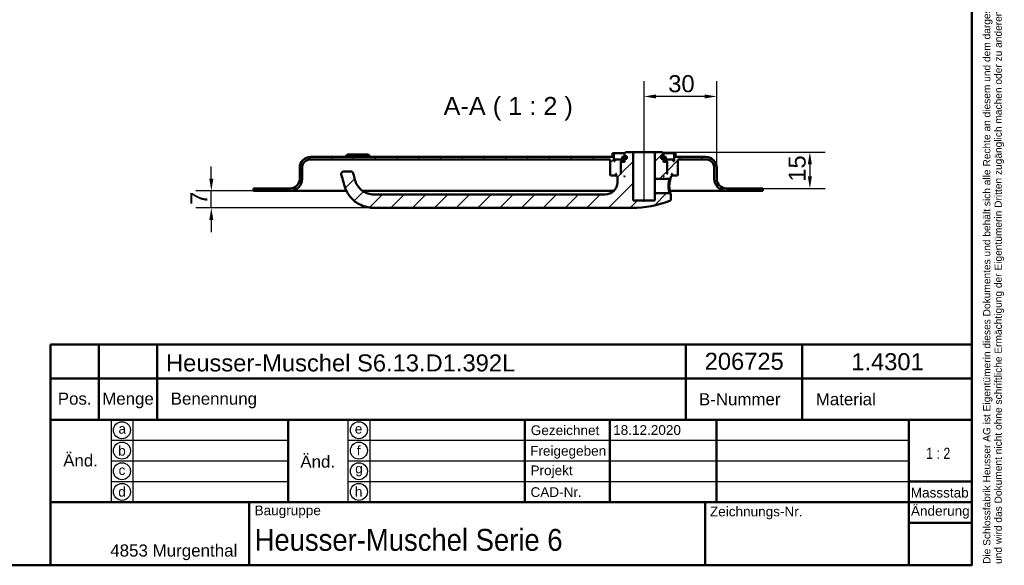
# Model space of a CAD drawing. Header units: millimetres. Extents: x 20 to 833, y 20 to 574.
# Tile 3 of 4: x 427 to 833, y 20 to 245. Entities that reach past the tile are written whole.
import ezdxf
from ezdxf.enums import TextEntityAlignment as Align

# ---------------------------------------------------------------- set-up
doc = ezdxf.new("R2010")
doc.units = ezdxf.units.MM
doc.header["$LTSCALE"] = 2
for name, color, linetype, lineweight in [('Bemaßungen(DIN)', 7, 'Continuous', 25), ('Mittellinie(DIN)', 7, 'Continuous', 25), ('Sichtbare Kanten(DIN)', 7, 'Continuous', 50), ('Skizziergeometrie(DIN)', 7, 'Continuous', 50), ('Skizzierlinie(DIN)', 7, 'Continuous', 25), ('Symbole(DIN)', 7, 'Continuous', 25)]:
    doc.layers.add(name, color=color, linetype=linetype, lineweight=lineweight)
doc.layers.add('Schraffur', color=179, linetype='Continuous', lineweight=9, true_color=0x1e1e47)
doc.styles.add('Aktuell-DIN', font='arial.ttf')
doc.styles.add('Aktuell-DINGroßer Text', font='arial.ttf')
doc.styles.add('STANDARD-DIN~0', font='arial.ttf')
doc.styles.add('Textstil10', font='arial.ttf')
doc.styles.add('Textstil41', font='arial.ttf', dxfattribs={"width": 0.8})
doc.styles.add('Textstil83', font='arial.ttf', dxfattribs={"width": 0.8})
doc.dimstyles.new('CAD-LAN', dxfattribs={"dimscale": 2, "dimtxt": 3.5, "dimasz": 2.5, "dimexe": 3.175, "dimexo": 0, "dimgap": 0.8, "dimtad": 1, "dimrnd": 1e-08, "dimtxsty": 'STANDARD-DIN~0', "dimcen": 0.09, "dimdle": 10, "dimclrd": 250, "dimclre": 250, "dimclrt": 250, "dimadec": 0, "dimazin": 2, "dimtfac": 1, "dimtmove": 0, "dimatfit": 3, "dimfxl": 1, "dimtolj": 1, "dimtzin": 0, "dimlwd": 25, "dimlwe": 25, "dimarcsym": 0})

# ---------------------------------------------------------------- blocks, each defined once
blk = doc.blocks.new('Ränder Standardrahmen')
at = {"layer": 'Skizziergeometrie(DIN)', "flags": 128}
blk.add_lwpolyline([(10, 10), (10, 287), (410, 287), (410, 10), (10, 10)], dxfattribs=at)
blk = doc.blocks.new('Schriftfelder Heusser')
at = {"layer": 'Skizziergeometrie(DIN)'}
for p, q in [((101, 229.92), (101, 236.92)), ((101, 236.92), (291, 236.92)), ((111, 229.92), (111, 236.92)), ((123, 229.92), (123, 236.92)), ((232, 229.92), (232, 236.92)), ((256, 229.92), (256, 236.92)), ((291, 236.92), (291, 229.92)), ((101, 191.42), (101, 229.92)), ((101, 229.92), (291, 229.92)), ((111, 229.92), (111, 221.42)), ((123, 229.92), (123, 221.42)), ((232, 229.92), (232, 221.42)), ((256, 229.92), (256, 221.42)), ((291, 229.92), (291, 191.42)), ((101, 221.42), (291, 221.42)), ((150, 221.42), (150, 204.42)), ((198.85, 221.42), (198.85, 204.42)), ((216.35, 221.42), (216.35, 204.42)), ((238.35, 221.42), (238.35, 204.42)), ((278, 221.42), (278, 191.42)), ((278, 208.67), (291, 208.67)), ((101, 204.42), (291, 204.42)), ((142, 204.42), (142, 191.42)), ((236, 204.42), (236, 191.42)), ((278, 200.17), (291, 200.17)), ((291, 191.42), (101, 191.42))]:
    blk.add_line(p, q, dxfattribs=at)
at = {"layer": 'Skizzierlinie(DIN)'}
for p, q in [((113.5, 221.42), (113.5, 204.42)), ((118, 221.42), (118, 204.42)), ((162.35, 221.42), (162.35, 204.42)), ((166.85, 221.42), (166.85, 204.42)), ((113.5, 217.17), (150, 217.17)), ((162.35, 217.17), (278, 217.17)), ((113.5, 212.92), (150, 212.92)), ((162.35, 212.92), (278, 212.92)), ((113.5, 208.67), (150, 208.67)), ((162.35, 208.67), (278, 208.67))]:
    blk.add_line(p, q, dxfattribs=at)
for centre in [(115.75, 219.25), (164.6, 219.25), (115.75, 215.04), (164.6, 215.04), (115.75, 210.79), (164.6, 210.79), (115.75, 206.54), (164.6, 206.54)]:
    blk.add_circle(centre, 1.75, dxfattribs=at)
at = {"layer": 'Symbole(DIN)', "color": 7, "insert": (293.33, 191.7), "char_height": 1.5, "width": 182.3003, "attachment_point": 1, "rotation": 90, "line_spacing_factor": 0.944221, "style": 'Aktuell-DIN'}
blk.add_mtext('\\fArial|b0|i0;\\H1.5000;Die Schlossfabrik Heusser AG ist Eigentümerin dieses Dokumentes und behält sich alle Rechte an diesem und dem dargestellten Gegenstand vor. Der Empfänger anerkennt diese Rechte\\Pund wird das Dokument nicht ohne schriftliche Ermächtigung der Eigentümerin Dritten zugänglich machen oder zu anderen Zwecken verwenden, zu dem es ihm übergeben worden ist.\\P ', dxfattribs=at)
at = {"layer": 'Symbole(DIN)', "color": 179, "true_color": 0x262659, "style": 'Aktuell-DIN'}
for s, insert, char_height, attachment_point in [('Pos.', (106, 227), 2.489, 2), ('Menge', (117, 227), 2.489, 2), ('Benennung', (125.81, 225.38), 2.489, 4), ('B-Nummer', (234.74, 225.62), 2.489, 4), ('Material', (265.02, 225.62), 2.489, 5), ('\\fArial|b0|i0;a', (115.81, 219.53), 2, 5), ('\\fArial|b0|i0;e', (164.54, 219.53), 2, 5), ('\\fArial|b0|i0;Gezeichnet', (200.05, 219.23), 2, 4), ('\\fArial|b0|i0;b', (115.75, 215), 2, 5), ('\\fArial|b0|i0;f', (164.55, 215.06), 2, 5), ('\\fArial|b0|i0;Freigegeben', (199.92, 216), 2, 1), ('\\fArial|b0|i0;c', (115.75, 211.01), 2, 5), ('\\fArial|b0|i0;g', (164.63, 211.05), 2, 5), ('\\fArial|b0|i0;Projekt', (200, 211.98), 2, 1), ('\\fArial|b0|i0;d', (115.76, 206.55), 2, 5), ('\\fArial|b0|i0;h', (164.55, 206.57), 2, 5), ('\\fArial|b0|i0;CAD-Nr.', (200, 207.5), 2, 1), ('\\fArial|b0|i0;\\H2.0000;Massstab', (284.39, 206.37), 2, 5), ('\\fArial|b0|i0;\\H2.0000;Baugruppe', (143.1, 203.73), 2, 1), ('\\fArial|b0|i0;Zeichnungs-Nr.', (237, 203.5), 2, 1), ('\\fArial|b0|i0;\\H2.5000;4853 Murgenthal', (113.33, 192.46), 2.5, 7)]:
    blk.add_mtext(s, dxfattribs=dict(at, insert=insert, char_height=char_height, attachment_point=attachment_point))
at = {"layer": 'Symbole(DIN)', "color": 179, "true_color": 0x262659, "attachment_point": 5, "style": 'Aktuell-DIN'}
for s, insert, char_height, width in [('Änd.', (107.21, 213), 2.489, 12.3494), ('Änd.', (156.12, 212.76), 2.489, 12.3494), ('\\fArial|b0|i0;Änderung', (284.51, 202.33), 2, 12.1143)]:
    blk.add_mtext(s, dxfattribs=dict(at, insert=insert, char_height=char_height, width=width))
at = {"layer": 'Symbole(DIN)', "color": 7, "insert": (143.1, 196.62), "char_height": 4.5, "width": 90.18, "attachment_point": 4, "style": 'Aktuell-DIN'}
blk.add_mtext('\\fArial|b0|i0;\\W0.90;\\H4.5000;Heusser-Muschel Serie 6', dxfattribs=at)
at = {"layer": 'Symbole(DIN)', "color": 179, "true_color": 0x262659, "style": 'Textstil10'}
blk.add_attdef('ERSTELLUNGSDATUM_001', (217.04, 218.29), '', height=2, dxfattribs=at)
at = {"layer": 'Symbole(DIN)', "color": 179, "true_color": 0x262659}
for tag, height, style, p in [('AUTOR', 2.49, 'Aktuell-DIN', (240.03, 219.26)), ('KONTROLLDATUM', 2, 'Textstil10', (217.42, 215.04)), ('KONTROLLIERT_VON', 2, 'Textstil10', (239.98, 215.05))]:
    blk.add_attdef(tag, text='', height=height, dxfattribs=dict(at, style=style)).set_placement(p, align=Align.MIDDLE_LEFT)
at = {"layer": 'Symbole(DIN)', "color": 7, "style": 'Textstil83', "width": 0.8}
blk.add_attdef('Anfänglicher_Ansichtsmaßstab_001', (281.57, 213.34), '', height=2.3, dxfattribs=at)
at = {"layer": 'Symbole(DIN)', "color": 179, "true_color": 0x262659, "style": 'Textstil10'}
blk.add_attdef('PROJEKT', text='', height=2, dxfattribs=at).set_placement((217.77, 209.72), align=Align.BOTTOM_LEFT)
at = {"layer": 'Symbole(DIN)', "color": 7, "style": 'Textstil41', "width": 0.8}
blk.add_attdef('STATUS', text='', height=5, dxfattribs=at).set_placement((284.53, 195.86), align=Align.MIDDLE_CENTER)
blk = doc.blocks.new('*D23')
at = {"layer": 'Bemaßungen(DIN)', "color": 250, "linetype": 'Continuous', "lineweight": 25, "true_color": 0x3f3f3f, "transparency": 16777216}
for p, q in [((684.81, 195.29), (684.81, 219.57)), ((714.81, 183.79), (714.81, 219.57)), ((709.81, 213.22), (689.81, 213.22))]:
    blk.add_line(p, q, dxfattribs=at)
at = {"layer": 'Bemaßungen(DIN)', "color": 250, "linetype": 'Continuous', "true_color": 0x3f3f3f, "transparency": 16777216}
for points in [[(689.81, 214.05), (689.81, 212.38), (684.81, 213.22)], [(709.81, 214.05), (709.81, 212.38), (714.81, 213.22)]]:
    blk.add_solid(points, dxfattribs=at)
at = {"layer": 'Defpoints', "color": 0, "linetype": 'Continuous', "transparency": 16777216}
for p in [(684.81, 213.22), (684.81, 195.29), (714.81, 183.79)]:
    blk.add_point(p, dxfattribs=at)
at = {"layer": 'Bemaßungen(DIN)', "color": 250, "linetype": 'Continuous', "lineweight": 25, "true_color": 0x3f3f3f, "transparency": 16777216, "insert": (694.81, 221.97), "char_height": 7, "attachment_point": 1, "style": 'STANDARD-DIN~0'}
blk.add_mtext('\\A1;30', dxfattribs=at)
blk = doc.blocks.new('*D24')
at = {"layer": 'Bemaßungen(DIN)', "color": 250, "linetype": 'Continuous', "lineweight": 25, "true_color": 0x3f3f3f, "transparency": 16777216}
for p, q in [((692.31, 190.29), (759.56, 190.29)), ((753.21, 185.29), (753.21, 180.29)), ((733.81, 175.29), (759.56, 175.29))]:
    blk.add_line(p, q, dxfattribs=at)
at = {"layer": 'Bemaßungen(DIN)', "color": 250, "linetype": 'Continuous', "true_color": 0x3f3f3f, "transparency": 16777216}
for points in [[(752.38, 185.29), (754.04, 185.29), (753.21, 190.29)], [(752.38, 180.29), (754.04, 180.29), (753.21, 175.29)]]:
    blk.add_solid(points, dxfattribs=at)
at = {"layer": 'Defpoints', "color": 0, "linetype": 'Continuous', "transparency": 16777216}
for p in [(692.31, 190.29), (733.81, 175.29), (753.21, 175.29)]:
    blk.add_point(p, dxfattribs=at)
at = {"layer": 'Bemaßungen(DIN)', "color": 250, "linetype": 'Continuous', "lineweight": 25, "true_color": 0x3f3f3f, "transparency": 16777216, "insert": (744.46, 178.08), "char_height": 7, "attachment_point": 1, "rotation": 90, "style": 'STANDARD-DIN~0'}
blk.add_mtext('\\A1;15', dxfattribs=at)
blk = doc.blocks.new('*D25')
at = {"layer": 'Bemaßungen(DIN)', "color": 250, "linetype": 'Continuous', "lineweight": 25, "true_color": 0x3f3f3f, "transparency": 16777216}
for p, q in [((506.34, 179.29), (506.34, 184.29)), ((523.81, 174.29), (499.99, 174.29)), ((506.34, 167.29), (506.34, 174.29)), ((573.31, 167.29), (499.99, 167.29)), ((506.34, 162.29), (506.34, 157.29))]:
    blk.add_line(p, q, dxfattribs=at)
at = {"layer": 'Bemaßungen(DIN)', "color": 250, "linetype": 'Continuous', "true_color": 0x3f3f3f, "transparency": 16777216}
for points in [[(505.51, 179.29), (507.17, 179.29), (506.34, 174.29)], [(505.51, 162.29), (507.17, 162.29), (506.34, 167.29)]]:
    blk.add_solid(points, dxfattribs=at)
at = {"layer": 'Defpoints', "color": 0, "linetype": 'Continuous', "transparency": 16777216}
for p in [(506.34, 174.29), (523.81, 174.29), (573.31, 167.29)]:
    blk.add_point(p, dxfattribs=at)
at = {"layer": 'Bemaßungen(DIN)', "color": 250, "linetype": 'Continuous', "lineweight": 25, "true_color": 0x3f3f3f, "transparency": 16777216, "insert": (497.74, 168.52), "char_height": 7, "attachment_point": 1, "rotation": 90, "style": 'STANDARD-DIN~0'}
blk.add_mtext('\\A1;7', dxfattribs=at)

msp = doc.modelspace()

# ---------------------------------------------------------------- hatches: boundary and pattern name
at = {"layer": 'Schraffur'}
h = msp.add_hatch(dxfattribs=at)
h.set_pattern_fill('ANSI31', color=256, scale=50.8, style=0)
h.set_pattern_definition([(45, (0, 0), (-4.49013, 4.49013), [])])
edge = h.paths.add_edge_path()
edge.add_spline(control_points=[(695.436, 179.289), (695.497, 179.349), (695.559, 179.409), (695.683, 179.529), (695.745, 179.589), (695.808, 179.65)], knot_values=[-0.0518077, -0.0518077, -0.0518077, -0.0518077, -0.0259867, -0.0259867, 0, 0, 0, 0], degree=3, periodic=0)
edge.add_line((695.808, 179.65), (695.808, 180.289))
edge.add_line((695.808, 180.289), (696.108, 180.289))
edge.add_line((696.108, 180.289), (696.308, 180.489))
edge.add_line((696.308, 180.489), (696.308, 181.089))
edge.add_line((696.308, 181.089), (696.108, 181.289))
edge.add_line((696.108, 181.289), (696.408, 181.289))
edge.add_line((696.408, 181.289), (696.408, 180.789))
edge.add_line((696.408, 180.789), (696.508, 180.689))
edge.add_line((696.508, 180.689), (698.608, 180.689))
edge.add_line((698.608, 180.689), (698.808, 180.889))
edge.add_line((698.808, 180.889), (698.808, 187.289))
edge.add_line((698.808, 187.289), (710.308, 187.289))
edge.add_ellipse((710.308, 183.789), major_axis=(0, 3.5), ratio=1, start_angle=270, end_angle=360, ccw=False)
edge.add_line((713.808, 183.789), (713.808, 179.289))
edge.add_ellipse((718.808, 179.289), major_axis=(-5, 0), ratio=1, start_angle=0, end_angle=90)
edge.add_line((718.808, 174.289), (733.808, 174.289))
edge.add_line((733.808, 174.289), (733.808, 175.289))
edge.add_line((733.808, 175.289), (718.808, 175.289))
edge.add_ellipse((718.808, 179.289), major_axis=(0, -4), ratio=1, start_angle=270, end_angle=360, ccw=False)
edge.add_line((714.808, 179.289), (714.808, 183.789))
edge.add_ellipse((710.308, 183.789), major_axis=(4.5, 0), ratio=1, start_angle=0, end_angle=90)
edge.add_line((710.308, 188.289), (697.808, 188.289))
edge.add_line((697.808, 188.289), (697.808, 189.789))
edge.add_line((697.808, 189.789), (697.308, 189.789))
edge.add_line((697.308, 189.789), (697.308, 186.489))
edge.add_line((697.308, 186.489), (696.808, 186.489))
edge.add_line((696.808, 186.489), (696.808, 187.289))
edge.add_line((696.808, 187.289), (693.808, 187.289))
edge.add_line((693.808, 187.289), (693.808, 186.489))
edge.add_line((693.808, 186.489), (694.558, 186.489))
edge.add_line((694.558, 186.489), (694.358, 186.289))
edge.add_line((694.358, 186.289), (694.358, 181.489))
edge.add_line((694.358, 181.489), (694.558, 181.289))
edge.add_line((694.558, 181.289), (694.308, 181.289))
edge.add_line((694.308, 181.289), (694.308, 186.089))
edge.add_line((694.308, 186.089), (694.108, 186.289))
edge.add_line((694.108, 186.289), (693.008, 186.289))
edge.add_line((693.008, 186.289), (692.808, 186.089))
edge.add_line((692.808, 186.089), (692.808, 187.489))
edge.add_line((692.808, 187.489), (693.825, 187.489))
edge.add_line((693.825, 187.489), (693.825, 188.389))
edge.add_line((693.825, 188.389), (692.322, 188.389))
edge.add_line((692.322, 188.389), (692.322, 187.489))
edge.add_line((692.322, 187.489), (691.908, 187.489))
edge.add_line((691.908, 187.489), (691.908, 188.589))
edge.add_line((691.908, 188.589), (692.808, 188.589))
edge.add_line((692.808, 188.589), (692.808, 189.789))
edge.add_line((692.808, 189.789), (692.308, 190.289))
edge.add_line((692.308, 190.289), (689.308, 190.289))
edge.add_line((689.308, 190.289), (689.308, 179.289))
edge.add_line((689.308, 179.289), (695.436, 179.289))
h.paths.add_polyline_path([(693.008, 180.289), (692.808, 180.289), (692.808, 180.489)], flags=0)
edge = h.paths.add_edge_path()
edge.add_spline(control_points=[(695.808, 172.928), (695.746, 172.988), (695.684, 173.049), (695.56, 173.169), (695.498, 173.229), (695.437, 173.289)], knot_values=[-0.0519752, -0.0519752, -0.0519752, -0.0519752, -0.0259876, -0.0259876, -0.0001734, -0.0001734, -0.0001734, -0.0001734], degree=3, periodic=0)
edge.add_line((695.437, 173.289), (689.308, 173.289))
edge.add_line((689.308, 173.289), (689.308, 170.289))
edge.add_line((689.308, 170.289), (680.308, 170.289))
edge.add_line((680.308, 170.289), (680.308, 190.289))
edge.add_line((680.308, 190.289), (677.308, 190.289))
edge.add_line((677.308, 190.289), (676.808, 189.789))
edge.add_line((676.808, 189.789), (676.808, 188.589))
edge.add_line((676.808, 188.589), (677.708, 188.589))
edge.add_line((677.708, 188.589), (677.708, 187.489))
edge.add_line((677.708, 187.489), (677.294, 187.489))
edge.add_line((677.294, 187.489), (677.294, 188.389))
edge.add_line((677.294, 188.389), (675.792, 188.389))
edge.add_line((675.792, 188.389), (675.792, 187.489))
edge.add_line((675.792, 187.489), (676.808, 187.489))
edge.add_line((676.808, 187.489), (676.808, 186.089))
edge.add_line((676.808, 186.089), (676.608, 186.289))
edge.add_line((676.608, 186.289), (675.508, 186.289))
edge.add_line((675.508, 186.289), (675.308, 186.089))
edge.add_line((675.308, 186.089), (675.308, 181.289))
edge.add_line((675.308, 181.289), (675.058, 181.289))
edge.add_line((675.058, 181.289), (675.258, 181.489))
edge.add_line((675.258, 181.489), (675.258, 186.289))
edge.add_line((675.258, 186.289), (675.058, 186.489))
edge.add_line((675.058, 186.489), (675.808, 186.489))
edge.add_line((675.808, 186.489), (675.808, 187.289))
edge.add_line((675.808, 187.289), (672.808, 187.289))
edge.add_line((672.808, 187.289), (672.808, 186.489))
edge.add_line((672.808, 186.489), (672.308, 186.489))
edge.add_line((672.308, 186.489), (672.308, 189.789))
edge.add_line((672.308, 189.789), (671.808, 189.789))
edge.add_line((671.808, 189.789), (671.808, 188.289))
edge.add_line((671.808, 188.289), (547.308, 188.289))
edge.add_ellipse((547.308, 183.789), major_axis=(0, 4.5), ratio=1, start_angle=0, end_angle=90)
edge.add_line((542.808, 183.789), (542.808, 179.289))
edge.add_ellipse((538.808, 179.289), major_axis=(4, 0), ratio=1, start_angle=270, end_angle=360, ccw=False)
edge.add_line((538.808, 175.289), (523.808, 175.289))
edge.add_line((523.808, 175.289), (523.808, 174.289))
edge.add_line((523.808, 174.289), (538.808, 174.289))
edge.add_ellipse((538.808, 179.289), major_axis=(0, -5), ratio=1, start_angle=0, end_angle=90)
edge.add_line((543.808, 179.289), (543.808, 183.789))
edge.add_ellipse((547.308, 183.789), major_axis=(-3.5, 0), ratio=1, start_angle=270, end_angle=360, ccw=False)
edge.add_line((547.308, 187.289), (670.808, 187.289))
edge.add_line((670.808, 187.289), (670.808, 180.889))
edge.add_line((670.808, 180.889), (671.008, 180.689))
edge.add_line((671.008, 180.689), (673.108, 180.689))
edge.add_line((673.108, 180.689), (673.208, 180.789))
edge.add_line((673.208, 180.789), (673.208, 181.289))
edge.add_line((673.208, 181.289), (673.508, 181.289))
edge.add_line((673.508, 181.289), (673.308, 181.089))
edge.add_line((673.308, 181.089), (673.308, 180.489))
edge.add_line((673.308, 180.489), (673.508, 180.289))
edge.add_line((673.508, 180.289), (673.808, 180.289))
edge.add_line((673.808, 180.289), (673.808, 177.789))
edge.add_ellipse((668.808, 177.789), major_axis=(5, 0), ratio=1, start_angle=270, end_angle=360, ccw=False)
edge.add_line((668.808, 172.789), (573.308, 172.789))
edge.add_spline(control_points=[(573.308, 172.789), (572.495, 172.789), (571.681, 172.926), (570.357, 173.361), (569.571, 173.68), (567.874, 174.905), (567.14, 175.687), (565.684, 177.998), (565.359, 179.512), (564.889, 181.517)], knot_values=[-1.922427, -1.922427, -1.922427, -1.922427, -1.3852973, -1.3852973, -1.0019081, -1.0019081, -0.6180262, -0.6180262, 0, 0, 0, 0], degree=3, periodic=0)
edge.add_ellipse((563.915, 181.289), major_axis=(0.974, 0.229), ratio=1, start_angle=0, end_angle=76.78481)
edge.add_line((563.915, 182.289), (560.915, 182.289))
edge.add_ellipse((560.915, 181.289), major_axis=(0, 1), ratio=1, start_angle=0, end_angle=106)
edge.add_spline(control_points=[(559.953, 181.013), (560.247, 179.988), (560.542, 178.963), (561.343, 176.162), (561.492, 175.616), (562.456, 173.368), (563.416, 171.982), (565.43, 170.018), (566.737, 168.954), (570.118, 167.599), (571.714, 167.289), (573.308, 167.289)], knot_values=[-2.6317907, -2.6317907, -2.6317907, -2.6317907, -2.3888549, -2.3888549, -1.968737, -1.968737, -1.0929107, -1.0929107, -0.4782005, -0.4782005, 0, 0, 0, 0], degree=3, periodic=0)
edge.add_line((573.308, 167.289), (679.808, 167.289))
edge.add_ellipse((679.808, 211.456), major_axis=(0, -44.167), ratio=1, start_angle=0, end_angle=20.78806)
edge.add_spline(control_points=[(695.483, 170.164), (695.518, 170.176), (695.55, 170.193), (695.611, 170.233), (695.639, 170.257), (695.72, 170.339), (695.752, 170.399), (695.794, 170.505), (695.806, 170.568), (695.808, 170.631)], knot_values=[-0.0486176, -0.0486176, -0.0486176, -0.0486176, -0.0414906, -0.0414906, -0.0343673, -0.0343673, -0.0188267, -0.0188267, -0.0000001, -0.0000001, -0.0000001, -0.0000001], degree=3, periodic=0)
edge.add_line((695.808, 170.631), (695.808, 172.928))
h.paths.add_polyline_path([(676.808, 180.289), (676.608, 180.289), (676.808, 180.489)], flags=0)

# ---------------------------------------------------------------- linework, layer by layer
at = {"layer": 'Mittellinie(DIN)', "linetype": 'Continuous'}
msp.add_line((684.808, 169.789), (684.808, 195.289), dxfattribs=at)
at = {"layer": 'Sichtbare Kanten(DIN)'}
for p, q in [((671.808, 188.289), (547.308, 188.289)), ((547.308, 187.289), (670.808, 187.289)), ((562.558, 189.289), (561.558, 188.289)), ((562.558, 189.289), (571.058, 189.289)), ((571.058, 189.289), (572.058, 188.289)), ((670.808, 187.289), (670.808, 180.889)), ((672.308, 189.789), (671.808, 189.789)), ((671.808, 189.789), (671.808, 188.289)), ((672.308, 186.489), (672.308, 189.789)), ((672.308, 189.789), (676.808, 189.789)), ((675.808, 187.289), (672.808, 187.289)), ((672.808, 187.289), (672.808, 186.489)), ((677.294, 188.389), (675.792, 188.389)), ((675.792, 188.389), (675.792, 187.489)), ((675.792, 187.489), (676.808, 187.489)), ((675.808, 186.489), (675.808, 187.289)), ((675.808, 187.289), (676.808, 187.289)), ((677.308, 190.289), (676.808, 189.789)), ((676.808, 189.789), (676.808, 188.589)), ((676.808, 188.589), (677.708, 188.589)), ((676.808, 187.489), (676.808, 186.089)), ((677.294, 187.489), (677.294, 188.389)), ((677.708, 188.389), (677.294, 188.389)), ((677.708, 187.489), (677.294, 187.489)), ((680.308, 190.289), (677.308, 190.289)), ((677.708, 188.589), (677.708, 187.489)), ((680.308, 170.289), (680.308, 190.289)), ((689.308, 190.289), (680.308, 190.289)), ((692.308, 190.289), (689.308, 190.289)), ((689.308, 190.289), (689.308, 179.289)), ((691.908, 187.489), (691.908, 188.589)), ((691.908, 188.589), (692.808, 188.589)), ((692.322, 188.389), (691.908, 188.389)), ((692.322, 187.489), (691.908, 187.489)), ((692.808, 189.789), (692.308, 190.289)), ((693.825, 188.389), (692.322, 188.389)), ((692.322, 188.389), (692.322, 187.489)), ((692.808, 188.589), (692.808, 189.789)), ((692.808, 189.789), (697.308, 189.789)), ((692.808, 186.089), (692.808, 187.489)), ((692.808, 187.489), (693.825, 187.489)), ((692.808, 187.289), (693.808, 187.289)), ((696.808, 187.289), (693.808, 187.289)), ((693.808, 187.289), (693.808, 186.489)), ((693.825, 187.489), (693.825, 188.389)), ((696.808, 186.489), (696.808, 187.289)), ((697.808, 189.789), (697.308, 189.789)), ((697.308, 189.789), (697.308, 186.489)), ((697.808, 188.289), (697.808, 189.789)), ((710.308, 188.289), (697.808, 188.289)), ((698.808, 180.889), (698.808, 187.289)), ((698.808, 187.289), (710.308, 187.289)), ((542.808, 183.789), (542.808, 179.289)), ((543.808, 179.289), (543.808, 183.789)), ((672.808, 186.489), (672.308, 186.489)), ((675.258, 186.289), (675.058, 186.489)), ((675.058, 186.489), (675.808, 186.489)), ((675.258, 181.489), (675.258, 186.289)), ((675.258, 186.289), (675.508, 186.289)), ((675.508, 186.289), (675.308, 186.089)), ((675.308, 186.089), (675.308, 181.289)), ((676.608, 186.289), (675.508, 186.289)), ((676.808, 186.489), (675.808, 186.489)), ((676.808, 186.089), (676.608, 186.289)), ((676.808, 186.289), (676.608, 186.289)), ((693.808, 186.489), (692.808, 186.489)), ((693.008, 186.289), (692.808, 186.089)), ((693.008, 186.289), (692.808, 186.289)), ((694.108, 186.289), (693.008, 186.289)), ((693.808, 186.489), (694.558, 186.489)), ((694.308, 186.089), (694.108, 186.289)), ((694.108, 186.289), (694.358, 186.289)), ((694.308, 181.289), (694.308, 186.089)), ((694.558, 186.489), (694.358, 186.289)), ((694.358, 186.289), (694.358, 181.489)), ((697.308, 186.489), (696.808, 186.489)), ((713.808, 183.789), (713.808, 179.289)), ((714.808, 179.289), (714.808, 183.789)), ((563.915, 182.289), (560.915, 182.289)), ((670.808, 180.889), (671.008, 180.689)), ((671.008, 180.689), (673.108, 180.689)), ((673.108, 180.689), (673.208, 180.789)), ((673.108, 180.689), (673.308, 180.689)), ((673.208, 180.789), (673.208, 181.289)), ((673.208, 181.289), (673.508, 181.289)), ((673.308, 180.789), (673.208, 180.789)), ((673.508, 181.289), (673.308, 181.089)), ((673.308, 181.089), (673.308, 180.489)), ((673.308, 180.489), (673.508, 180.289)), ((673.508, 180.289), (673.808, 180.289)), ((673.808, 180.289), (673.808, 177.789)), ((675.058, 181.289), (675.258, 181.489)), ((675.308, 181.289), (675.058, 181.289)), ((675.308, 181.489), (675.258, 181.489)), ((676.608, 180.289), (676.808, 180.489)), ((676.808, 180.289), (676.608, 180.289)), ((676.808, 180.489), (676.808, 180.289)), ((689.308, 179.289), (695.436, 179.289)), ((689.308, 173.289), (689.308, 179.289)), ((692.808, 180.289), (692.808, 180.489)), ((692.808, 180.489), (693.008, 180.289)), ((693.008, 180.289), (692.808, 180.289)), ((694.358, 181.489), (694.308, 181.489)), ((694.558, 181.289), (694.308, 181.289)), ((694.358, 181.489), (694.558, 181.289)), ((695.435, 179.289), (695.807, 179.65)), ((695.808, 179.65), (695.808, 180.289)), ((695.808, 180.289), (696.108, 180.289)), ((696.308, 181.089), (696.108, 181.289)), ((696.108, 181.289), (696.408, 181.289)), ((696.108, 180.289), (696.308, 180.489)), ((696.308, 180.489), (696.308, 181.089)), ((696.408, 180.789), (696.308, 180.789)), ((696.308, 180.689), (696.508, 180.689)), ((696.408, 181.289), (696.408, 180.789)), ((696.408, 180.789), (696.508, 180.689)), ((696.508, 180.689), (698.608, 180.689)), ((698.608, 180.689), (698.808, 180.889)), ((538.808, 175.289), (523.808, 175.289)), ((523.808, 175.289), (523.808, 174.289)), ((733.808, 175.289), (718.808, 175.289)), ((733.808, 174.289), (733.808, 175.289)), ((523.808, 174.289), (538.808, 174.289)), ((538.808, 174.289), (553.808, 174.289)), ((562.08, 174.289), (553.808, 174.289)), ((672.379, 174.289), (568.728, 174.289)), ((668.808, 172.789), (573.308, 172.789)), ((695.437, 173.289), (689.308, 173.289)), ((689.308, 173.289), (689.308, 170.289)), ((695.136, 174.289), (695.136, 174.289)), ((695.809, 172.928), (695.437, 173.289)), ((703.808, 174.289), (695.446, 174.289)), ((695.808, 170.631), (695.808, 172.928)), ((703.808, 174.289), (718.808, 174.289)), ((718.808, 174.289), (733.808, 174.289)), ((573.308, 167.289), (679.808, 167.289)), ((689.308, 170.289), (680.308, 170.289))]:
    msp.add_line(p, q, dxfattribs=at)
for centre, radius, start, end in [((547.308, 183.789), 4.5, 90, 180), ((547.308, 183.789), 3.5, 90, 180), ((710.308, 183.789), 4.5, 0, 90), ((710.308, 183.789), 3.5, 0, 90), ((538.808, 179.289), 4, 270, 0), ((538.808, 179.289), 5, 270, 0), ((560.915, 181.289), 1, 90, 196), ((563.915, 181.289), 1, 13.21519, 90), ((718.808, 179.289), 5, 180, 270), ((718.808, 179.289), 4, 180, 270), ((668.808, 177.789), 5, 270, 0), ((679.808, 211.456), 44.167, 270, 290.78806)]:
    msp.add_arc(centre, radius, start, end, dxfattribs=at)
for points, knots in [([(559.953, 181.013), (560.247, 179.988), (560.542, 178.963), (561.343, 176.162), (561.492, 175.616), (562.456, 173.368), (563.416, 171.982), (565.43, 170.018), (566.737, 168.954), (570.118, 167.599), (571.714, 167.289), (573.308, 167.289)], [-2.6317907, -2.6317907, -2.6317907, -2.6317907, -2.3888549, -2.3888549, -1.968737, -1.968737, -1.0929107, -1.0929107, -0.4782005, -0.4782005, 0, 0, 0, 0]), ([(573.308, 172.789), (572.495, 172.789), (571.681, 172.926), (570.357, 173.361), (569.571, 173.68), (567.874, 174.905), (567.14, 175.687), (565.684, 177.998), (565.359, 179.512), (564.889, 181.517)], [-1.922427, -1.922427, -1.922427, -1.922427, -1.3852973, -1.3852973, -1.0019081, -1.0019081, -0.6180262, -0.6180262, 0, 0, 0, 0]), ([(695.436, 179.289), (695.436, 179.289), (695.428, 179.263), (695.41, 179.213), (695.34, 179.012), (695.127, 178.402), (694.998, 177.596), (694.934, 177.193), (694.891, 176.742), (694.89, 176.29), (694.89, 175.837), (694.933, 175.386), (694.997, 174.983), (695.125, 174.177), (695.34, 173.567), (695.411, 173.365), (695.428, 173.315), (695.437, 173.289), (695.437, 173.289)], [2.6438711, 2.6438711, 2.6438711, 2.6438711, 2.7193751, 2.7193751, 2.7193751, 3.0215279, 3.0215279, 3.0215279, 3.1726043, 3.1726043, 3.1726043, 3.3236807, 3.3236807, 3.3236807, 3.6258335, 3.6258335, 3.6258335, 3.7015616, 3.7015616, 3.7015616, 3.7015616]), ([(695.809, 172.928), (695.809, 172.928), (695.764, 173.069), (695.375, 174.264), (695.199, 176.29), (695.377, 178.316), (695.764, 179.509), (695.808, 179.65), (695.807, 179.65)], [-1.5862902, -1.5862902, -1.5862902, -1.5862902, -1.510764, -1.2086112, -1.0575348, -0.9064584, -0.6043056, -0.5287966, -0.5287966, -0.5287966, -0.5287966]), ([(695.484, 170.163), (695.518, 170.176), (695.55, 170.193), (695.611, 170.233), (695.639, 170.257), (695.72, 170.339), (695.752, 170.399), (695.794, 170.505), (695.806, 170.568), (695.806, 170.631)], [-0.048617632, -0.048617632, -0.048617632, -0.048617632, -0.041490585, -0.041490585, -0.034367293, -0.034367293, -0.018826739, -0.018826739, -0.000000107, -0.000000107, -0.000000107, -0.000000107])]:
    msp.add_open_spline(points, degree=3, knots=knots, dxfattribs=at)

# ---------------------------------------------------------------- block references
at = {"xscale": 2, "yscale": 2, "zscale": 2}
msp.add_blockref('Ränder Standardrahmen', (0, 0), dxfattribs=at)
msp.add_blockref('Schriftfelder Heusser', (238, -362.833), dxfattribs=at).add_auto_attribs({'ERSTELLUNGSDATUM_001': '18.12.2020', 'Anfänglicher_Ansichtsmaßstab_001': '1 : 2'})

# ---------------------------------------------------------------- texts
at = {"layer": 'Symbole(DIN)', "color": 7, "insert": (602.136, 203.289), "char_height": 7.4676, "attachment_point": 7, "style": 'Aktuell-DINGroßer Text'}
msp.add_mtext('A-A ( 1 : 2 )', dxfattribs=at)
at = {"layer": 'Symbole(DIN)', "color": 7, "char_height": 7, "attachment_point": 1, "style": 'Aktuell-DIN'}
for s, insert, width in [('{\\fArial|b0|i0;\\H7.0000;Heusser-Muschel S6.13.D1.392L}', (487.659, 106.906), 144.02821), ('{\\fArial|b0|i0;\\H7.0000;206725}', (709.83, 107.58), 32.62043), ('{\\fArial|b0|i0;\\H7.0000;1.4301}', (770.274, 107.401), 29.89939)]:
    msp.add_mtext(s, dxfattribs=dict(at, insert=insert, width=width))

# ---------------------------------------------------------------- dimensions: what is measured, and where the dimension line sits
at = {"layer": 'Bemaßungen(DIN)', "color": 250, "linetype": 'Continuous', "lineweight": 25, "true_color": 0x3f3f3f}
for base, p1, p2, angle, override, picture, middle in [((684.808, 213.215), (714.808, 183.789), (684.808, 195.289), 180, {"dimgap": 0.8, "dimdec": 2, "dimtol": 0, "dimlim": 0, "dimtp": 0, "dimtm": 0, "dimtdec": 2, "dimtofl": 0, "dimatfit": 1}, '*D23', (699.808, 213.215)), ((753.211, 175.289), (692.308, 190.289), (733.808, 175.289), 90, {"dimgap": 0.8, "dimdec": 2, "dimtol": 0, "dimlim": 0, "dimtp": 0, "dimtm": 0, "dimtdec": 2, "dimtofl": 0, "dimatfit": 1}, '*D24', (753.211, 182.789)), ((506.339, 174.289), (573.308, 167.289), (523.808, 174.289), 270, {"dimgap": 0.8, "dimdec": 2, "dimtol": 0, "dimlim": 0, "dimtp": 0, "dimtm": 0, "dimtdec": 2, "dimtofl": 1, "dimatfit": 1}, '*D25', (506.339, 170.789))]:
    dim = msp.add_linear_dim(base=base, p1=p1, p2=p2, angle=angle, dimstyle='CAD-LAN', override=override, dxfattribs=at)
    dim.commit()
    dim.dimension.update_dxf_attribs({"geometry": picture, "text_midpoint": middle, "dimtype": 160})

doc.saveas('drawing.dxf')
